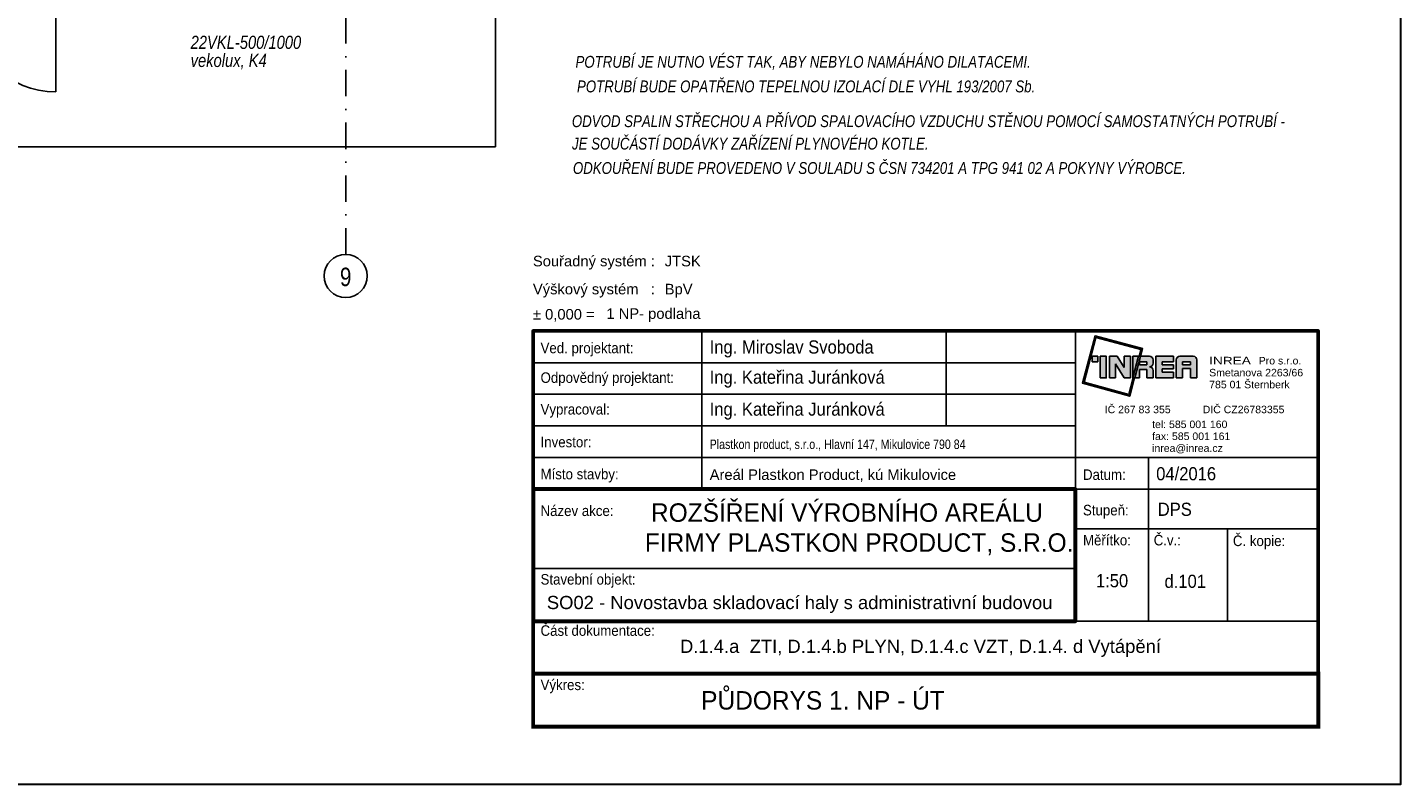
# Model space of a CAD drawing. Header units: millimetres. Extents: x 6435372 to 7248404, y 1559872 to 1886246.
# Tile 47 of 208: x 6659110 to 6672129, y 1753705 to 1760884. Entities that reach past the tile are written whole.
import ezdxf
from ezdxf.enums import TextEntityAlignment as Align

# ---------------------------------------------------------------- set-up
doc = ezdxf.new("R2010")
doc.units = ezdxf.units.MM
doc.linetypes.add('DASHDOT', pattern=[1, 0.5, -0.25, 0, -0.25])
for name, color, linetype in [('IN_RAZITKO', 7, 'Continuous'), ('matrice DPS', 122, 'Continuous'), ('UT_popis', 7, 'Continuous'), ('UT_tělesa-popis', 7, 'Continuous')]:
    doc.layers.add(name, color=color, linetype=linetype)
doc.layers.add('UT_potrubí', color=10, linetype='Continuous', lineweight=30)
doc.styles.add('ari-rom-uni', font='arial.ttf')
doc.styles.add('ARIAL', font='arial.ttf')
doc.styles.add('INDRA', font='ariali.ttf')

# ---------------------------------------------------------------- blocks, each defined once
blk = doc.blocks.new('INREA RAZÍTKO')
at = {"layer": 'IN_RAZITKO'}
blk.add_hatch(color=256, dxfattribs=at).paths.add_polyline_path([(-3.869, 7.655), (-3.904, 7.527), (-3.878, 7.527), (-3.839, 7.673), (-4.74, 7.912), (-4.978, 7.018), (-4.08, 6.768), (-3.993, 7.115), (-4.019, 7.115), (-4.098, 6.799), (-4.947, 7.035), (-4.722, 7.882)])
h = blk.add_hatch(color=256, dxfattribs=at)
h.paths.add_polyline_path([(-4.687, 7.527), (-4.792, 7.527), (-4.792, 7.423), (-4.687, 7.423)])
h.paths.add_polyline_path([(-4.527, 7.526), (-4.642, 7.526), (-4.642, 7.115), (-4.527, 7.115)])
h.paths.add_polyline_path([(-4.317, 7.527), (-4.468, 7.527), (-4.468, 7.115), (-4.349, 7.115), (-4.349, 7.381), (-4.189, 7.115), (-4.07, 7.115), (-4.07, 7.527), (-4.189, 7.527), (-4.189, 7.315)])
h.paths.add_polyline_path([(-3.913, 7.527), (-4.023, 7.527), (-4.023, 7.115)])
h.paths.add_polyline_path([(-3.708, 7.527), (-3.877, 7.527), (-3.987, 7.115), (-3.894, 7.115), (-3.894, 7.277), (-3.757, 7.277), (-3.757, 7.115), (-3.638, 7.115), (-3.638, 7.257, 0.414214), (-3.708, 7.327, 0.414214), (-3.638, 7.397), (-3.638, 7.457, 0.414214)])
h.paths.add_polyline_path([(-3.757, 7.419), (-3.757, 7.362), (-3.894, 7.362), (-3.894, 7.419)], flags=16)
h.paths.add_polyline_path([(-3.253, 7.527), (-3.588, 7.527), (-3.588, 7.115), (-3.253, 7.115), (-3.253, 7.225), (-3.465, 7.225), (-3.465, 7.287), (-3.253, 7.287), (-3.253, 7.366), (-3.465, 7.366), (-3.465, 7.421), (-3.253, 7.421)])
h.paths.add_polyline_path([(-2.877, 7.527), (-3.131, 7.527, 0.414214), (-3.201, 7.457), (-3.201, 7.115), (-3.081, 7.115), (-3.081, 7.293), (-2.931, 7.293), (-2.931, 7.115), (-2.807, 7.115), (-2.807, 7.457, 0.414214)])
h.paths.add_polyline_path([(-2.931, 7.421), (-2.931, 7.362), (-3.081, 7.362), (-3.081, 7.421)], flags=16)
at = {"layer": 'IN_RAZITKO', "color": 7}
for p, q in [((-12.195, 8.005), (-12.195, 5.005)), ((-7.564, 8.005), (-7.564, 6.205)), ((-5.108, 2.651), (-5.108, 8.005)), ((-15.395, 7.405), (-5.108, 7.405)), ((-15.395, 6.805), (-5.108, 6.805)), ((-15.395, 6.205), (-5.108, 6.205)), ((-15.395, 5.605), (-5.108, 5.605)), ((-5.108, 5.605), (-0.505, 5.605)), ((-3.727, 5.605), (-3.727, 2.505)), ((-5.108, 5.005), (-0.505, 5.005)), ((-5.108, 4.255), (-0.505, 4.255)), ((-2.225, 4.258), (-2.225, 2.505)), ((-15.395, 3.505), (-5.108, 3.505))]:
    blk.add_line(p, q, dxfattribs=at)
at = {"layer": 'IN_RAZITKO'}
for p, q in [((-4.468, 7.527), (-4.317, 7.527)), ((-4.468, 7.527), (-4.468, 7.115)), ((-4.349, 7.115), (-4.349, 7.381)), ((-4.349, 7.381), (-4.189, 7.115)), ((-4.317, 7.527), (-4.189, 7.315)), ((-4.189, 7.315), (-4.189, 7.527)), ((-4.189, 7.527), (-4.07, 7.527)), ((-4.07, 7.115), (-4.07, 7.527)), ((-4.023, 7.115), (-4.023, 7.527)), ((-3.913, 7.527), (-4.023, 7.115)), ((-4.023, 7.527), (-3.913, 7.527)), ((-3.877, 7.527), (-3.987, 7.115)), ((-3.878, 7.527), (-3.904, 7.527)), ((-3.894, 7.362), (-3.894, 7.419)), ((-3.757, 7.419), (-3.894, 7.419)), ((-3.757, 7.362), (-3.894, 7.362)), ((-3.877, 7.527), (-3.708, 7.527)), ((-3.757, 7.362), (-3.757, 7.419)), ((-3.638, 7.397), (-3.638, 7.457)), ((-3.588, 7.527), (-3.588, 7.115)), ((-3.588, 7.527), (-3.253, 7.527)), ((-3.253, 7.421), (-3.465, 7.421)), ((-3.465, 7.421), (-3.465, 7.366)), ((-3.253, 7.366), (-3.465, 7.366)), ((-3.253, 7.527), (-3.253, 7.421)), ((-3.253, 7.421), (-3.253, 7.527)), ((-3.253, 7.366), (-3.253, 7.287)), ((-3.201, 7.115), (-3.201, 7.457)), ((-3.131, 7.527), (-2.877, 7.527)), ((-2.931, 7.421), (-3.081, 7.421)), ((-3.081, 7.421), (-3.081, 7.362)), ((-3.081, 7.362), (-2.931, 7.362)), ((-2.931, 7.293), (-3.081, 7.293)), ((-3.081, 7.293), (-3.081, 7.115)), ((-2.931, 7.362), (-2.931, 7.421)), ((-2.931, 7.115), (-2.931, 7.293)), ((-2.807, 7.115), (-2.807, 7.457)), ((-4.468, 7.115), (-4.349, 7.115)), ((-4.189, 7.115), (-4.07, 7.115)), ((-3.993, 7.115), (-4.019, 7.115)), ((-3.987, 7.115), (-3.894, 7.115)), ((-3.894, 7.115), (-3.894, 7.277)), ((-3.894, 7.277), (-3.757, 7.277)), ((-3.757, 7.277), (-3.757, 7.115)), ((-3.757, 7.115), (-3.638, 7.115)), ((-3.638, 7.257), (-3.638, 7.115)), ((-3.588, 7.115), (-3.253, 7.115)), ((-3.253, 7.287), (-3.465, 7.287)), ((-3.465, 7.287), (-3.465, 7.225)), ((-3.465, 7.225), (-3.253, 7.225)), ((-3.253, 7.225), (-3.253, 7.115)), ((-3.201, 7.115), (-3.081, 7.115)), ((-2.931, 7.115), (-2.807, 7.115)), ((-5.108, 2.505), (-0.505, 2.505))]:
    blk.add_line(p, q, dxfattribs=at)
at = {"layer": 'IN_RAZITKO', "lineweight": 50}
for points in [[(-15.4, 0.5), (-0.5, 0.5), (-0.5, 8.01), (-15.4, 8.01)], [(-15.395, 0.505), (-0.505, 0.505), (-0.505, 8.005), (-15.395, 8.005)]]:
    blk.add_lwpolyline(points, close=True, dxfattribs=at)
at = {"layer": 'IN_RAZITKO'}
for points in [[(-3.878, 7.527), (-3.839, 7.673), (-4.74, 7.912), (-4.978, 7.018), (-4.08, 6.768), (-3.993, 7.115)], [(-3.904, 7.527), (-3.869, 7.655), (-4.722, 7.882), (-4.947, 7.035), (-4.098, 6.799), (-4.019, 7.115)]]:
    blk.add_lwpolyline(points, dxfattribs=at)
for points in [[(-4.792, 7.423), (-4.687, 7.423), (-4.687, 7.527), (-4.792, 7.527)], [(-4.642, 7.115), (-4.527, 7.115), (-4.527, 7.526), (-4.642, 7.526)]]:
    blk.add_lwpolyline(points, close=True, dxfattribs=at)
at = {"layer": 'IN_RAZITKO', "lineweight": 60}
blk.add_lwpolyline([(-15.395, 2.505), (-5.108, 2.505), (-5.108, 5.005), (-15.395, 5.005)], close=True, dxfattribs=at)
at = {"layer": 'IN_RAZITKO', "const_width": 0.075}
blk.add_lwpolyline([(-15.395, 0.505), (-0.505, 0.505), (-0.505, 1.505), (-15.395, 1.505)], close=True, dxfattribs=at)
at = {"layer": 'IN_RAZITKO'}
for centre, start, end in [((-3.708, 7.457), 0, 90), ((-3.708, 7.397), 270, 360), ((-3.708, 7.257), 360, 90), ((-3.131, 7.457), 90, 180), ((-2.877, 7.457), 0, 90)]:
    blk.add_arc(centre, 0.07, start, end, dxfattribs=at)
at = {"layer": 'IN_RAZITKO', "style": 'ARIAL'}
for s, p in [('Souřadný systém :', (-15.4, 9.432)), ('Výškový systém   :', (-15.4, 8.901)), ('± 0,000 =', (-15.4, 8.423))]:
    blk.add_text(s, height=0.2, dxfattribs=at).set_placement(p, align=Align.TOP_LEFT)
at = {"layer": 'IN_RAZITKO', "color": 3, "style": 'ARIAL'}
for s, p in [('JTSK', (-12.9, 9.432)), ('BpV', (-12.9, 8.901))]:
    blk.add_text(s, height=0.2, dxfattribs=at).set_placement(p, align=Align.TOP_LEFT)
at = {"layer": 'IN_RAZITKO', "color": 7, "style": 'ari-rom-uni', "width": 0.9}
for s, p in [('Ved. projektant:', (-15.255, 7.584)), ('Odpovědný projektant:', (-15.255, 7.022)), ('Vypracoval:', (-15.255, 6.422)), ('Investor:', (-15.255, 5.801)), ('Místo stavby:', (-15.255, 5.193)), ('Datum:', (-4.968, 5.182)), ('Název akce:', (-15.255, 4.497)), ('Stupeň:', (-4.968, 4.509)), ('Měřítko:', (-4.968, 3.94)), ('Č.v.:', (-3.627, 3.94)), ('Č. kopie:', (-2.125, 3.927)), ('Stavební objekt:', (-15.255, 3.197)), ('Část dokumentace:', (-15.255, 2.225)), ('Výkres:', (-15.255, 1.196))]:
    blk.add_text(s, height=0.2, dxfattribs=at).set_placement(p)
at = {"layer": 'IN_RAZITKO', "style": 'ari-rom-uni'}
for s, p in [('Smetanova 2263/66', (-2.575, 7.103)), ('                 Pro s.r.o.', (-2.575, 7.329)), ('785 01 Šternberk', (-2.575, 6.877)), ('IČ 267 83 355           DIČ CZ26783355', (-4.556, 6.404)), ('tel: 585 001 160', (-3.657, 6.122)), ('fax: 585 001 161', (-3.657, 5.896)), ('inrea@inrea.cz', (-3.657, 5.67))]:
    blk.add_text(s, height=0.1425, dxfattribs=at).set_placement(p, align=Align.BOTTOM_LEFT)
at = {"layer": 'IN_RAZITKO', "style": 'ari-rom-uni', "width": 1.3}
blk.add_text('INREA', height=0.1425, dxfattribs=at).set_placement((-2.575, 7.331), align=Align.BOTTOM_LEFT)
at = {"layer": 'IN_RAZITKO', "color": 3, "style": 'ARIAL'}
blk.add_attdef('NULA', (-14.012, 8.227), '', height=0.2, dxfattribs=at)
at = {"layer": 'IN_RAZITKO', "style": 'ari-rom-uni', "width": 0.9, "flags": 12}
for tag, p, height in [('VEDOUCÍ-PROJEKTANT', (-12.053, 7.553), 0.25), ('ODPOVĚDNÝ-PROJEKTANT', (-12.053, 6.964), 0.25), ('VYPRACOVAL', (-12.053, 6.363), 0.25), ('INVESTOR', (-12.053, 5.774), 0.2), ('MÍSTO', (-12.053, 5.149), 0.25), ('DATUM', (-3.585, 5.185), 0.25), ('STUPEŇ', (-3.556, 4.468), 0.25)]:
    blk.add_attdef(tag, p, '', height=height, dxfattribs=at)
at = {"layer": 'IN_RAZITKO', "style": 'ari-rom-uni', "flags": 12}
for tag, height, width, p in [('NÁZEV-1', 0.35, 0.95, (-10.252, 4.438)), ('NÁZEV-2', 0.35, 0.95, (-10.252, 3.876)), ('MĚŘ', 0.25, 0.9, (-4.422, 3.031)), ('ČV', 0.25, 0.9, (-3.034, 3.031)), ('VÝKRES', 0.35, 0.95, (-10.299, 0.801))]:
    blk.add_attdef(tag, text='', height=height, dxfattribs=dict(at, width=width)).set_placement(p, align=Align.CENTER)
at = {"layer": 'IN_RAZITKO', "style": 'ari-rom-uni'}
for tag, p in [('OBJEKT', (-11.248, 2.85)), ('DOKUMENTACE', (-11.26, 1.842))]:
    blk.add_attdef(tag, p, '', height=0.25, dxfattribs=at)

msp = doc.modelspace()

# ---------------------------------------------------------------- linework, layer by layer
at = {"layer": 'matrice DPS', "linetype": 'DASHDOT', "ltscale": 500}
msp.add_line((6662127, 1758731.7), (6662127, 1794158), dxfattribs=at)
at = {"layer": 'matrice DPS', "ltscale": 500}
for p, q in [((6663547, 1769658), (6663547, 1759752.5)), ((6659377, 1761072.5), (6659377, 1760272.5)), ((6657277, 1759752.5), (6663547, 1759752.5))]:
    msp.add_line(p, q, dxfattribs=at)
at = {"layer": 'matrice DPS'}
msp.add_circle((6662127, 1758527.8), 203.9, dxfattribs=at)
at = {"layer": 'matrice DPS', "ltscale": 500}
msp.add_arc((6659377, 1761072.5), 800, 180, 270, dxfattribs=at)
at = {"layer": 'UT_potrubí', "ltscale": 400}
msp.add_lwpolyline([(6642429.5, 1774705.5), (6672129.5, 1774705.5), (6672129.5, 1753705.5), (6642429.5, 1753705.5)], close=True, dxfattribs=at)

# ---------------------------------------------------------------- block references
ref = msp.add_blockref('INREA RAZÍTKO', (6671602.4, 1754003.1), dxfattribs=dict(xscale=500, yscale=500, zscale=500))
ref.add_attrib('VEDOUCÍ-PROJEKTANT', 'Ing. Miroslav Svoboda', (6665578.5, 1757792.4), dxfattribs={"layer": 'IN_RAZITKO', "height": 125, "style": 'ari-rom-uni', "width": 0.9})
ref.add_attrib('ODPOVĚDNÝ-PROJEKTANT', 'Ing. Kateřina Juránková', (6665578.5, 1757506.5), dxfattribs={"layer": 'IN_RAZITKO', "height": 125, "style": 'ari-rom-uni', "width": 0.9})
ref.add_attrib('VYPRACOVAL', 'Ing. Kateřina Juránková', (6665578.5, 1757203), dxfattribs={"layer": 'IN_RAZITKO', "height": 125, "style": 'ari-rom-uni', "width": 0.9})
ref.add_attrib('INVESTOR', 'Plastkon product, s.r.o., Hlavní 147, Mikulovice 790 84', (6665578.5, 1756887.2), dxfattribs={"layer": 'IN_RAZITKO', "height": 90, "style": 'ari-rom-uni', "width": 0.8})
ref.add_attrib('MÍSTO', 'Areál Plastkon Product, kú Mikulovice', (6665578.5, 1756593.9), dxfattribs={"layer": 'IN_RAZITKO', "height": 100, "style": 'ari-rom-uni'})
ref.add_attrib('NÁZEV-1', 'ROZŠÍŘENÍ VÝROBNÍHO AREÁLU ', dxfattribs={"layer": 'IN_RAZITKO', "height": 175, "style": 'ari-rom-uni', "width": 0.95}).set_placement((6666912.3, 1756196.8), align=Align.CENTER)
ref.add_attrib('NÁZEV-2', 'FIRMY PLASTKON PRODUCT, S.R.O.', dxfattribs={"layer": 'IN_RAZITKO', "height": 175, "style": 'ari-rom-uni', "width": 0.95}).set_placement((6666995.8, 1755912.5), align=Align.CENTER)
ref.add_attrib('VÝKRES', '                                   PŮDORYS 1. NP - ÚT', dxfattribs={"layer": 'IN_RAZITKO', "height": 175, "style": 'ari-rom-uni', "width": 0.95}).set_placement((6665523.4, 1754416.3), align=Align.CENTER)
ref.add_attrib('DATUM', '04/2016', (6669812.5, 1756590.3), dxfattribs={"layer": 'IN_RAZITKO', "height": 125, "style": 'ari-rom-uni', "width": 0.9})
ref.add_attrib('DOKUMENTACE', 'D.1.4.a  ZTI, D.1.4.b PLYN, D.1.4.c VZT, D.1.4. d Vytápění', (6665297.1, 1754953.5), dxfattribs={"layer": 'IN_RAZITKO', "height": 125, "style": 'ari-rom-uni'})
ref.add_attrib('MĚŘ', '1:50', dxfattribs={"layer": 'IN_RAZITKO', "height": 125, "style": 'ari-rom-uni', "width": 0.9}).set_placement((6669394, 1755576.1), align=Align.CENTER)
ref.add_attrib('ČV', 'd.101', dxfattribs={"layer": 'IN_RAZITKO', "height": 125, "style": 'ari-rom-uni', "width": 0.9}).set_placement((6670088, 1755570.2), align=Align.CENTER)
ref.add_attrib('STUPEŇ', 'DPS', (6669827.1, 1756253.2), dxfattribs={"layer": 'IN_RAZITKO', "height": 125, "style": 'ari-rom-uni', "width": 0.9})
ref.add_attrib('OBJEKT', 'SO02 - Novostavba skladovací haly s administrativní budovou', (6664034.4, 1755369.1), dxfattribs={"layer": 'IN_RAZITKO', "height": 125, "style": 'ari-rom-uni'})
ref.add_attrib('NULA', '1 NP- podlaha', (6664599, 1758121.4), dxfattribs={"layer": 'IN_RAZITKO', "color": 3, "height": 100, "style": 'ARIAL'})

# ---------------------------------------------------------------- texts
at = {"layer": 'matrice DPS', "style": 'ARIAL', "width": 0.8}
msp.add_text('9', height=175, dxfattribs=at).set_placement((6662127, 1758519.3), align=Align.MIDDLE)
at = {"layer": 'UT_popis', "linetype": 'Continuous', "style": 'INDRA', "width": 0.8}
for s, p in [('POTRUBÍ JE NUTNO VÉST TAK, ABY NEBYLO NAMÁHÁNO DILATACEMI.', (6664306.2, 1760502.4, 1123.2)), ('POTRUBÍ BUDE OPATŘENO TEPELNOU IZOLACÍ DLE VYHL 193/2007 Sb.', (6664320.1, 1760269.1, 1123.2)), ('ODVOD SPALIN STŘECHOU A PŘÍVOD SPALOVACÍHO VZDUCHU STĚNOU POMOCÍ SAMOSTATNÝCH POTRUBÍ - ', (6664271.7, 1759939.5, 1123.2)), ('JE SOUČÁSTÍ DODÁVKY ZAŘÍZENÍ PLYNOVÉHO KOTLE.', (6664273.2, 1759726.8)), ('ODKOUŘENÍ BUDE PROVEDENO V SOULADU S ČSN 734201 A TPG 941 02 A POKYNY VÝROBCE.', (6664281.7, 1759495.4))]:
    msp.add_text(s, height=112.5, dxfattribs=at).set_placement(p)
at = {"layer": 'UT_tělesa-popis', "ltscale": 400, "style": 'INDRA', "width": 0.8}
for s, p in [('22VKL-500/1000', (6660656.7, 1760681)), ('vekolux, K4', (6660656.7, 1760509.5))]:
    msp.add_text(s, height=125, dxfattribs=at).set_placement(p)

doc.saveas('drawing.dxf')
